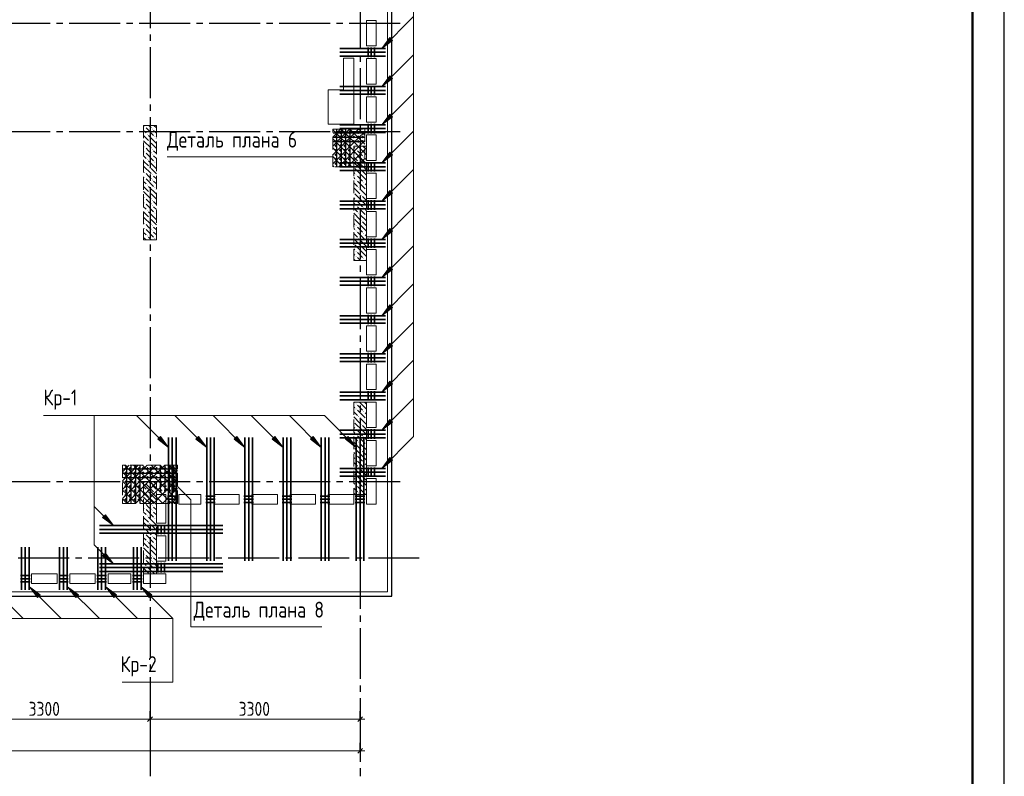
# Model space of a CAD drawing. Header units: millimetres. Extents: x 0 to 61017, y 0 to 42000.
# Tile 20 of 21: x 43932 to 59400, y 16970 to 28862. Entities that reach past the tile are written whole.
import ezdxf

# ---------------------------------------------------------------- set-up
doc = ezdxf.new("R2010")
doc.units = ezdxf.units.MM
doc.linetypes.add('______2', pattern=[270, 200, -70])
doc.linetypes.add('______5', pattern=[1100, 800, -100, 100, -100])
for name, color, linetype, lineweight in [('S1 Стержни арматуры фон', 7, 'Continuous', 25), ('Standard', 7, 'Continuous', 25), ('Вспомогательная арматура', 7, 'Continuous', 25), ('ЖБ Пилон', 180, 'Continuous', 25), ('Оси', 40, '______5', 18), ('Позиционная метка номер позиции', 7, 'Continuous', 13), ('Поперечная арматура', 7, 'Continuous', 25), ('Поперечное армирование AW фон', 7, 'Continuous', 25), ('Примечания', 7, 'Continuous', 25)]:
    doc.layers.add(name, color=color, linetype=linetype, lineweight=lineweight)
doc.layers.add('ЖБ Перекрытие верхний уровень', color=7, linetype='Continuous', lineweight=25, true_color=0xe0e0ff)
doc.styles.add('GOST 2.304-81', font='txt')

msp = doc.modelspace()

# ---------------------------------------------------------------- hatches: boundary and pattern name
at = {"layer": 'ЖБ Пилон', "linetype": 'Continuous', "lineweight": 18, "transparency": 33554687}
for points in [[(45890, 27183), (45897, 27190), (45903, 27183), (45897, 27177)], [(45930, 27063), (45937, 27070), (45943, 27063), (45937, 27057)], [(46010, 27143), (46017, 27150), (46023, 27143), (46017, 27137)], [(45970, 26943), (45977, 26950), (45983, 26943), (45977, 26937)], [(46050, 27023), (46057, 27030), (46063, 27023), (46057, 27017)], [(45890, 26863), (45897, 26870), (45903, 26863), (45897, 26857)], [(45890, 26783), (45897, 26790), (45903, 26783), (45897, 26777)], [(46010, 26823), (46017, 26830), (46023, 26823), (46017, 26817)], [(49210, 26823), (49217, 26830), (49223, 26823), (49217, 26817)], [(45930, 26663), (45937, 26670), (45943, 26663), (45937, 26657)], [(46010, 26743), (46017, 26750), (46023, 26743), (46017, 26737)], [(46050, 26623), (46057, 26630), (46063, 26623), (46057, 26617)], [(49210, 26743), (49217, 26750), (49223, 26743), (49217, 26737)], [(49250, 26623), (49257, 26630), (49263, 26623), (49257, 26617)], [(49330, 26703), (49337, 26710), (49343, 26703), (49337, 26697)], [(45890, 26463), (45897, 26470), (45903, 26463), (45897, 26457)], [(45970, 26543), (45977, 26550), (45983, 26543), (45977, 26537)], [(49180, 26547), (49183, 26543), (49180, 26540)], [(49290, 26503), (49297, 26510), (49303, 26503), (49297, 26497)], [(49370, 26583), (49377, 26590), (49380, 26587), (49380, 26580), (49377, 26577)], [(45890, 26383), (45897, 26390), (45903, 26383), (45897, 26377)], [(46010, 26423), (46017, 26430), (46023, 26423), (46017, 26417)], [(46010, 26343), (46017, 26350), (46023, 26343), (46017, 26337)], [(49210, 26423), (49217, 26430), (49223, 26423), (49217, 26417)], [(49210, 26343), (49217, 26350), (49223, 26343), (49217, 26337)], [(49330, 26303), (49337, 26310), (49343, 26303), (49337, 26297)], [(45930, 26263), (45937, 26270), (45943, 26263), (45937, 26257)], [(45970, 26143), (45977, 26150), (45983, 26143), (45977, 26137)], [(46050, 26223), (46057, 26230), (46063, 26223), (46057, 26217)], [(49180, 26147), (49183, 26143), (49180, 26140)], [(49250, 26223), (49257, 26230), (49263, 26223), (49257, 26217)], [(49370, 26183), (49377, 26190), (49380, 26187), (49380, 26180), (49377, 26177)], [(45890, 26063), (45897, 26070), (45903, 26063), (45897, 26057)], [(45890, 25983), (45897, 25990), (45903, 25983), (45897, 25977)], [(46010, 26023), (46017, 26030), (46023, 26023), (46017, 26017)], [(49210, 26023), (49217, 26030), (49223, 26023), (49217, 26017)], [(49290, 26103), (49297, 26110), (49303, 26103), (49297, 26097)], [(45930, 25863), (45937, 25870), (45943, 25863), (45937, 25857)], [(46010, 25943), (46017, 25950), (46023, 25943), (46017, 25937)], [(49210, 25943), (49217, 25950), (49223, 25943), (49217, 25937)], [(49330, 25903), (49337, 25910), (49343, 25903), (49337, 25897)], [(45970, 25743), (45977, 25750), (45983, 25743), (45977, 25737)], [(46050, 25823), (46057, 25830), (46063, 25823), (46057, 25817)], [(49180, 25747), (49183, 25743), (49180, 25740)], [(49250, 25823), (49257, 25830), (49263, 25823), (49257, 25817)], [(49290, 25703), (49297, 25710), (49303, 25703), (49297, 25697)], [(49370, 25783), (49377, 25790), (49380, 25787), (49380, 25780), (49377, 25777)], [(45890, 25663), (45897, 25670), (45903, 25663), (45897, 25657)], [(45890, 25583), (45897, 25590), (45903, 25583), (45897, 25577)], [(46010, 25623), (46017, 25630), (46023, 25623), (46017, 25617)], [(46010, 25543), (46017, 25550), (46023, 25543), (46017, 25537)], [(49210, 25623), (49217, 25630), (49223, 25623), (49217, 25617)], [(49210, 25543), (49217, 25550), (49223, 25543), (49217, 25537)], [(45930, 25463), (45937, 25470), (45943, 25463), (45937, 25457)], [(46050, 25423), (46057, 25430), (46063, 25423), (46057, 25417)], [(49250, 25423), (49257, 25430), (49263, 25423), (49257, 25417)], [(49330, 25503), (49337, 25510), (49343, 25503), (49337, 25497)], [(49370, 25383), (49377, 25390), (49380, 25387), (49380, 25380), (49377, 25377)], [(49180, 25347), (49183, 25343), (49180, 25340)], [(49210, 25223), (49217, 25230), (49223, 25223), (49217, 25217)], [(49290, 25303), (49297, 25310), (49303, 25303), (49297, 25297)], [(49210, 25143), (49217, 25150), (49223, 25143), (49217, 25137)], [(49330, 25103), (49337, 25110), (49343, 25103), (49337, 25097)], [(49210, 22823), (49217, 22830), (49223, 22823), (49217, 22817)], [(49210, 22743), (49217, 22750), (49223, 22743), (49217, 22737)], [(49250, 22623), (49257, 22630), (49263, 22623), (49257, 22617)], [(49330, 22703), (49337, 22710), (49343, 22703), (49337, 22697)], [(49370, 22583), (49377, 22590), (49380, 22587), (49380, 22580), (49377, 22577)], [(49180, 22547), (49183, 22543), (49180, 22540)], [(49210, 22423), (49217, 22430), (49223, 22423), (49217, 22417)], [(49290, 22503), (49297, 22510), (49303, 22503), (49297, 22497)], [(49210, 22343), (49217, 22350), (49223, 22343), (49217, 22337)], [(49330, 22303), (49337, 22310), (49343, 22303), (49337, 22297)], [(49180, 22147), (49183, 22143), (49180, 22140)], [(49250, 22223), (49257, 22230), (49263, 22223), (49257, 22217)], [(49370, 22183), (49377, 22190), (49380, 22187), (49380, 22180), (49377, 22177)], [(49210, 22023), (49217, 22030), (49223, 22023), (49217, 22017)], [(49290, 22103), (49297, 22110), (49303, 22103), (49297, 22097)], [(49210, 21943), (49217, 21950), (49223, 21943), (49217, 21937)], [(49250, 21823), (49257, 21830), (49263, 21823), (49257, 21817)], [(49330, 21903), (49337, 21910), (49343, 21903), (49337, 21897)], [(49180, 21747), (49183, 21743), (49180, 21740)], [(49290, 21703), (49297, 21710), (49303, 21703), (49297, 21697)], [(49370, 21783), (49377, 21790), (49380, 21787), (49380, 21780), (49377, 21777)], [(45890, 21583), (45897, 21590), (45903, 21583), (45897, 21577)], [(46010, 21543), (46017, 21550), (46023, 21543), (46017, 21537)], [(49210, 21623), (49217, 21630), (49223, 21623), (49217, 21617)], [(49210, 21543), (49217, 21550), (49223, 21543), (49217, 21537)], [(49330, 21503), (49337, 21510), (49343, 21503), (49337, 21497)], [(45930, 21463), (45937, 21470), (45943, 21463), (45937, 21457)], [(45970, 21343), (45977, 21350), (45983, 21343), (45977, 21337)], [(46050, 21423), (46057, 21430), (46063, 21423), (46057, 21417)], [(49250, 21423), (49257, 21430), (49263, 21423), (49257, 21417)], [(45890, 21263), (45897, 21270), (45903, 21263), (45897, 21257)], [(46010, 21223), (46017, 21230), (46023, 21223), (46017, 21217)], [(45890, 21183), (45897, 21190), (45903, 21183), (45897, 21177)], [(45930, 21063), (45937, 21070), (45943, 21063), (45937, 21057)], [(46010, 21143), (46017, 21150), (46023, 21143), (46017, 21137)], [(45970, 20943), (45977, 20950), (45983, 20943), (45977, 20937)], [(46050, 21023), (46057, 21030), (46063, 21023), (46057, 21017)], [(45890, 20863), (45897, 20870), (45903, 20863), (45897, 20857)], [(45890, 20783), (45897, 20790), (45903, 20783), (45897, 20777)], [(46010, 20823), (46017, 20830), (46023, 20823), (46017, 20817)], [(46010, 20743), (46017, 20750), (46023, 20743), (46017, 20737)], [(45930, 20663), (45937, 20670), (45943, 20663), (45937, 20657)], [(46050, 20623), (46057, 20630), (46063, 20623), (46057, 20617)], [(45890, 20463), (45897, 20470), (45903, 20463), (45897, 20457)], [(45970, 20543), (45977, 20550), (45983, 20543), (45977, 20537)], [(46010, 20423), (46017, 20430), (46023, 20423), (46017, 20417)], [(45890, 20383), (45897, 20390), (45903, 20383), (45897, 20377)], [(45930, 20263), (45937, 20270), (45943, 20263), (45937, 20257)], [(46010, 20343), (46017, 20350), (46023, 20343), (46017, 20337)], [(46050, 20223), (46057, 20230), (46063, 20223), (46057, 20217)]]:
    msp.add_hatch(color=7, dxfattribs=at).paths.add_polyline_path(points, flags=16)
at = {"layer": 'Позиционная метка номер позиции', "linetype": 'Continuous', "lineweight": 13, "transparency": 33554687}
for points in [[(49791, 28537), (49621, 28410), (49749, 28580)], [(49791, 27937), (49621, 27810), (49749, 27980)], [(49791, 27337), (49621, 27210), (49749, 27380)], [(49791, 26737), (49621, 26610), (49749, 26780)], [(49791, 26137), (49621, 26010), (49749, 26180)], [(49791, 25537), (49621, 25410), (49749, 25580)], [(49791, 24937), (49621, 24810), (49749, 24980)], [(49791, 24337), (49621, 24210), (49749, 24380)], [(49791, 23737), (49621, 23610), (49749, 23780)], [(49791, 23137), (49621, 23010), (49749, 23180)], [(49791, 22537), (49621, 22410), (49749, 22580)], [(46143, 22310), (46270, 22140), (46100, 22268)], [(46743, 22310), (46870, 22140), (46700, 22268)], [(47343, 22310), (47470, 22140), (47300, 22268)], [(47943, 22310), (48070, 22140), (47900, 22268)], [(48543, 22310), (48670, 22140), (48500, 22268)], [(49093, 22310), (49220, 22140), (49050, 22268)], [(49093, 22310), (49220, 22140), (49050, 22268)], [(49791, 21937), (49621, 21810), (49749, 21980)], [(49791, 21937), (49621, 21810), (49749, 21980)], [(45278, 21080), (45405, 20910), (45235, 21037)], [(45278, 20480), (45405, 20310), (45235, 20437)], [(45278, 20480), (45405, 20310), (45235, 20437)], [(44212, 19780), (44085, 19950), (44255, 19822)], [(44812, 19780), (44685, 19950), (44855, 19822)], [(45412, 19780), (45285, 19950), (45455, 19822)], [(45967, 19780), (45840, 19950), (46010, 19822)]]:
    msp.add_hatch(color=7, dxfattribs=at).paths.add_polyline_path(points, flags=16)

# ---------------------------------------------------------------- linework, layer by layer
at = {"layer": 'S1 Стержни арматуры фон', "color": 7, "linetype": 'Continuous', "lineweight": 35, "transparency": 33554687}
for p, q in [((49680, 28410), (48960, 28410)), ((49680, 28350), (48960, 28350)), ((49680, 28290), (48960, 28290)), ((49680, 27810), (48960, 27810)), ((49680, 27750), (48960, 27750)), ((49680, 27690), (48960, 27690)), ((49680, 27210), (48960, 27210)), ((49680, 27150), (48960, 27150)), ((49680, 27090), (48960, 27090)), ((49680, 26610), (48960, 26610)), ((49680, 26550), (48960, 26550)), ((49680, 26490), (48960, 26490)), ((49680, 26010), (48960, 26010)), ((49680, 25950), (48960, 25950)), ((49680, 25890), (48960, 25890)), ((49680, 25410), (48960, 25410)), ((49680, 25350), (48960, 25350)), ((49680, 25290), (48960, 25290)), ((49680, 24810), (48960, 24810)), ((49680, 24750), (48960, 24750)), ((49680, 24690), (48960, 24690)), ((49680, 24210), (48960, 24210)), ((49680, 24150), (48960, 24150)), ((49680, 24090), (48960, 24090)), ((49680, 23610), (48960, 23610)), ((49680, 23550), (48960, 23550)), ((49680, 23490), (48960, 23490)), ((49680, 23010), (48960, 23010)), ((49680, 22950), (48960, 22950)), ((49680, 22890), (48960, 22890)), ((46270, 22294), (46270, 20356)), ((46270, 22294), (46270, 20356)), ((46330, 22294), (46330, 20356)), ((46330, 22294), (46330, 20356)), ((46390, 22294), (46390, 20356)), ((46390, 22294), (46390, 20356)), ((46870, 22294), (46870, 20356)), ((46870, 22294), (46870, 20356)), ((46930, 22294), (46930, 20356)), ((46930, 22294), (46930, 20356)), ((46990, 22294), (46990, 20356)), ((46990, 22294), (46990, 20356)), ((47470, 22294), (47470, 20356)), ((47470, 22294), (47470, 20356)), ((47530, 22294), (47530, 20356)), ((47530, 22294), (47530, 20356)), ((47590, 22294), (47590, 20356)), ((47590, 22294), (47590, 20356)), ((48070, 22294), (48070, 20356)), ((48070, 22294), (48070, 20356)), ((48130, 22294), (48130, 20356)), ((48130, 22294), (48130, 20356)), ((48190, 22294), (48190, 20356)), ((48190, 22294), (48190, 20356)), ((48670, 22294), (48670, 20356)), ((48670, 22294), (48670, 20356)), ((48730, 22294), (48730, 20356)), ((48730, 22294), (48730, 20356)), ((48790, 22294), (48790, 20356)), ((48790, 22294), (48790, 20356)), ((49680, 22410), (48960, 22410)), ((49680, 22350), (48960, 22350)), ((49680, 22290), (48960, 22290)), ((49220, 22294), (49220, 20356)), ((49220, 22294), (49220, 20356)), ((49280, 22294), (49280, 20356)), ((49280, 22294), (49280, 20356)), ((49340, 22294), (49340, 20356)), ((49340, 22294), (49340, 20356)), ((49680, 21810), (48960, 21810)), ((49680, 21750), (48960, 21750)), ((49680, 21690), (48960, 21690)), ((45186, 20910), (47124, 20910)), ((45186, 20910), (47124, 20910)), ((45186, 20850), (47124, 20850)), ((45186, 20850), (47124, 20850)), ((45186, 20790), (47124, 20790)), ((45186, 20790), (47124, 20790)), ((43960, 19900), (43960, 20572)), ((44020, 19900), (44020, 20572)), ((44080, 19900), (44080, 20572)), ((44560, 19900), (44560, 20572)), ((44620, 19900), (44620, 20572)), ((44680, 19900), (44680, 20572)), ((45160, 19900), (45160, 20572)), ((45220, 19900), (45220, 20572)), ((45280, 19900), (45280, 20572)), ((45720, 19900), (45720, 20572)), ((45780, 19900), (45780, 20572)), ((45840, 19900), (45840, 20572)), ((45186, 20310), (47124, 20310)), ((45186, 20310), (47124, 20310)), ((45186, 20250), (47124, 20250)), ((45186, 20250), (47124, 20250)), ((45186, 20190), (47124, 20190)), ((45186, 20190), (47124, 20190))]:
    msp.add_line(p, q, dxfattribs=at)
at = {"layer": 'Standard', "color": 251, "linetype": 'Continuous', "lineweight": -3, "true_color": 0x656565, "transparency": 33554687}
for p, q in [((45980, 17870), (45980, 17995)), ((49280, 17870), (49280, 17995)), ((45980, 17870), (45980, 17745)), ((45980, 17870), (45980, 17418)), ((49280, 17870), (49280, 17745)), ((49280, 17870), (49280, 17418)), ((49280, 17370), (49280, 17495)), ((49280, 17370), (49280, 17245)), ((49280, 17370), (49280, 17320))]:
    msp.add_line(p, q, dxfattribs=at)
at = {"layer": 'Standard', "color": 7, "linetype": 'Continuous', "lineweight": 13, "transparency": 33554687}
for p, q in [((42680, 17870), (45980, 17870)), ((45980, 17870), (49280, 17870)), ((49280, 17870), (49355, 17870)), ((49280, 17370), (7200, 17370)), ((49280, 17370), (49355, 17370))]:
    msp.add_line(p, q, dxfattribs=at)
at = {"layer": 'Standard', "color": 7, "linetype": 'Continuous', "lineweight": 25, "transparency": 33554687}
for p, q in [((45942, 17833), (46017, 17907)), ((49242, 17833), (49317, 17907)), ((49317, 17407), (49242, 17333))]:
    msp.add_line(p, q, dxfattribs=at)
at = {"layer": 'Standard', "color": 7, "linetype": 'Continuous', "lineweight": 13, "transparency": 33554687}
msp.add_lwpolyline([(0, 0), (59400, 0), (59400, 42000), (0, 42000), (0, 0)], close=True, dxfattribs=at)
at = {"layer": 'Standard', "color": 7, "linetype": 'Continuous', "lineweight": -3, "transparency": 33554687}
msp.add_lwpolyline([(0, 42000), (0, 0), (59400, 0), (59400, 42000), (0, 42000)], dxfattribs=at)
at = {"layer": 'Standard', "color": 7, "linetype": 'Continuous', "lineweight": 25, "transparency": 33554687}
msp.add_lwpolyline([(0, 42000), (0, 0), (59400, 0), (59400, 42000), (0, 42000)], dxfattribs=at)
at = {"layer": 'Standard', "color": 7, "linetype": 'Continuous', "lineweight": 13, "transparency": 33554687}
msp.add_lwpolyline([(59400, 42000), (0, 42000), (0, 0), (59400, 0), (59400, 42000)], dxfattribs=at)
at = {"layer": 'Standard', "color": 7, "linetype": 'Continuous', "lineweight": 50, "transparency": 33554687}
msp.add_lwpolyline([(2000, 41500), (58900, 41500), (58900, 500), (2000, 500), (2000, 41500)], close=True, dxfattribs=at)
at = {"layer": 'Standard', "color": 254, "linetype": 'Continuous', "lineweight": 25, "true_color": 0xc4c4ff, "transparency": 33554687}
msp.add_lwpolyline([(7025, 19800), (49780, 19800), (49780, 35644), (7025, 35644), (7025, 19800)], dxfattribs=at)
at = {"layer": 'Вспомогательная арматура', "color": 7, "linetype": 'Continuous', "lineweight": 25, "transparency": 33554687}
for p, q in [((49350, 27080), (48855, 27080)), ((48910, 27135), (48910, 26555)), ((48980, 27135), (48980, 26555)), ((49050, 27135), (49050, 26555)), ((49120, 27135), (49120, 26555)), ((49350, 27010), (48855, 27010)), ((49350, 26940), (48855, 26940)), ((45610, 21855), (45610, 21265)), ((45680, 21855), (45680, 21265)), ((45750, 21855), (45750, 21265)), ((45820, 21855), (45820, 21265)), ((46140, 21855), (46140, 21430)), ((46210, 21855), (46210, 21430)), ((46280, 21855), (46280, 21430)), ((46350, 21855), (46350, 21430)), ((46405, 21800), (45555, 21800)), ((46405, 21730), (45555, 21730)), ((46405, 21660), (45555, 21660))]:
    msp.add_line(p, q, dxfattribs=at)
at = {"layer": 'ЖБ Перекрытие верхний уровень', "color": 7, "linetype": 'Continuous', "lineweight": 18, "transparency": 33554687}
for p, q in [((49710, 19870), (49710, 34830)), ((49380, 28850), (49530, 28850)), ((49380, 28450), (49380, 28850)), ((49530, 28850), (49530, 28450)), ((49530, 28450), (49380, 28450)), ((49180, 28260), (49020, 28260)), ((49020, 28260), (49020, 27760)), ((49180, 27760), (49180, 28260)), ((49380, 28250), (49530, 28250)), ((49380, 27850), (49380, 28250)), ((49530, 28250), (49530, 27850)), ((49530, 27850), (49380, 27850)), ((49020, 27760), (48780, 27760)), ((48780, 27760), (48780, 27220)), ((49180, 27220), (49180, 27760)), ((49380, 27250), (49380, 27650)), ((49380, 27650), (49530, 27650)), ((49530, 27650), (49530, 27250)), ((49530, 27250), (49380, 27250)), ((48780, 27220), (49180, 27220)), ((49380, 26650), (49380, 27050)), ((49380, 27050), (49530, 27050)), ((49530, 27050), (49530, 26650)), ((49530, 26650), (49380, 26650)), ((49380, 26450), (49530, 26450)), ((49380, 26050), (49380, 26450)), ((49530, 26450), (49530, 26050)), ((49530, 26050), (49380, 26050)), ((49380, 25450), (49380, 25850)), ((49380, 25850), (49530, 25850)), ((49530, 25850), (49530, 25450)), ((49530, 25450), (49380, 25450)), ((49380, 25250), (49530, 25250)), ((49380, 24850), (49380, 25250)), ((49530, 25250), (49530, 24850)), ((49530, 24850), (49380, 24850)), ((49380, 24650), (49530, 24650)), ((49380, 24250), (49380, 24650)), ((49530, 24650), (49530, 24250)), ((49530, 24250), (49380, 24250)), ((49380, 23650), (49380, 24050)), ((49380, 24050), (49530, 24050)), ((49530, 24050), (49530, 23650)), ((49530, 23650), (49380, 23650)), ((49380, 23450), (49530, 23450)), ((49380, 23050), (49380, 23450)), ((49530, 23450), (49530, 23050)), ((49530, 23050), (49380, 23050)), ((49380, 22450), (49380, 22850)), ((49380, 22850), (49530, 22850)), ((49530, 22850), (49530, 22450)), ((49530, 22450), (49380, 22450)), ((49380, 22250), (49530, 22250)), ((49380, 21850), (49380, 22250)), ((49530, 22250), (49530, 21850)), ((49530, 21850), (49380, 21850)), ((49380, 21650), (49530, 21650)), ((49380, 21250), (49380, 21650)), ((49530, 21650), (49530, 21250)), ((46080, 20950), (46080, 21400)), ((46080, 21400), (46230, 21400)), ((46230, 21400), (46230, 20950)), ((46430, 21400), (46780, 21400)), ((46430, 21250), (46430, 21400)), ((46780, 21400), (46780, 21250)), ((46980, 21400), (47380, 21400)), ((46980, 21250), (46980, 21400)), ((47380, 21400), (47380, 21250)), ((47580, 21400), (47980, 21400)), ((47580, 21250), (47580, 21400)), ((47980, 21400), (47980, 21250)), ((48180, 21400), (48580, 21400)), ((48180, 21250), (48180, 21400)), ((48580, 21400), (48580, 21250)), ((48780, 21400), (49180, 21400)), ((48780, 21250), (48780, 21400)), ((49180, 21400), (49180, 21250)), ((46780, 21250), (46430, 21250)), ((47380, 21250), (46980, 21250)), ((47980, 21250), (47580, 21250)), ((48580, 21250), (48180, 21250)), ((49180, 21250), (48780, 21250)), ((49530, 21250), (49380, 21250)), ((46230, 20950), (46080, 20950)), ((46080, 20750), (46230, 20750)), ((46080, 20350), (46080, 20750)), ((46230, 20750), (46230, 20350)), ((46230, 20350), (46080, 20350)), ((44120, 20150), (44520, 20150)), ((44120, 20000), (44120, 20150)), ((44520, 20150), (44520, 20000)), ((44720, 20150), (45120, 20150)), ((44720, 20000), (44720, 20150)), ((45120, 20150), (45120, 20000)), ((45320, 20150), (45680, 20150)), ((45320, 20000), (45320, 20150)), ((45680, 20150), (45680, 20000)), ((45880, 20150), (46230, 20150)), ((45880, 20000), (45880, 20150)), ((46230, 20150), (46230, 20000)), ((44520, 20000), (44120, 20000)), ((45120, 20000), (44720, 20000)), ((45680, 20000), (45320, 20000)), ((46230, 20000), (45880, 20000)), ((28240, 19870), (49710, 19870))]:
    msp.add_line(p, q, dxfattribs=at)
at = {"layer": 'ЖБ Пилон', "color": 253, "linetype": '______2', "lineweight": 13, "true_color": 0xa0a0a0, "transparency": 33554687}
for p, q in [((45880, 27200), (45880, 25400)), ((46080, 27200), (45880, 27200)), ((46080, 25400), (46080, 27200)), ((49180, 26875), (49180, 25075)), ((49380, 26875), (49180, 26875)), ((49380, 25075), (49380, 26875)), ((45880, 25400), (46080, 25400)), ((49180, 25075), (49380, 25075)), ((49180, 22850), (49180, 21400)), ((49380, 22850), (49180, 22850)), ((49380, 21400), (49380, 22850)), ((45880, 21600), (45880, 20150)), ((46080, 21600), (45880, 21600)), ((46080, 20150), (46080, 21600)), ((49180, 21400), (49380, 21400)), ((45880, 20150), (46080, 20150))]:
    msp.add_line(p, q, dxfattribs=at)
at = {"layer": 'ЖБ Пилон', "color": 9, "linetype": 'Continuous', "lineweight": 18, "true_color": 0xc7c7c7, "transparency": 33554687}
for p, q in [((45880, 27120), (45917, 27083)), ((45917, 27163), (46037, 27043)), ((45997, 27163), (45960, 27200)), ((46037, 27123), (46080, 27080)), ((46040, 27200), (46080, 27160)), ((45880, 27040), (45957, 26963)), ((45880, 26960), (45997, 26843)), ((45957, 27043), (46077, 26923)), ((46080, 26840), (45997, 26923)), ((46080, 27000), (46077, 27003)), ((45957, 26803), (45917, 26843)), ((45917, 26763), (46037, 26643)), ((45997, 26763), (45957, 26803)), ((46037, 26803), (46080, 26760)), ((49180, 26860), (49197, 26843)), ((49197, 26763), (49180, 26780)), ((49237, 26803), (49317, 26723)), ((49317, 26803), (49245, 26875)), ((49317, 26803), (49380, 26740)), ((49325, 26875), (49380, 26820)), ((45880, 26720), (45917, 26683)), ((45880, 26640), (45957, 26563)), ((45957, 26643), (46077, 26523)), ((46037, 26723), (46080, 26680)), ((49180, 26700), (49237, 26643)), ((49180, 26620), (49277, 26523)), ((49237, 26723), (49357, 26603)), ((49380, 26660), (49357, 26683)), ((45880, 26560), (45997, 26443)), ((46080, 26440), (45997, 26523)), ((46080, 26600), (46077, 26603)), ((49180, 26460), (49197, 26443)), ((49317, 26403), (49197, 26523)), ((49380, 26500), (49277, 26603)), ((49317, 26483), (49380, 26420)), ((45880, 26320), (45917, 26283)), ((45957, 26403), (45917, 26443)), ((45917, 26363), (46037, 26243)), ((45997, 26363), (45957, 26403)), ((46037, 26403), (46080, 26360)), ((46037, 26323), (46080, 26280)), ((49197, 26363), (49180, 26380)), ((49180, 26300), (49237, 26243)), ((49237, 26403), (49317, 26323)), ((49237, 26323), (49357, 26203)), ((49317, 26403), (49380, 26340)), ((45880, 26240), (45957, 26163)), ((45880, 26160), (45997, 26043)), ((45957, 26243), (46077, 26123)), ((46080, 26200), (46077, 26203)), ((49180, 26220), (49277, 26123)), ((49380, 26100), (49277, 26203)), ((49380, 26260), (49357, 26283)), ((45957, 26003), (45917, 26043)), ((45997, 25963), (45957, 26003)), ((46080, 26040), (45997, 26123)), ((46037, 26003), (46080, 25960)), ((49180, 26060), (49197, 26043)), ((49317, 26003), (49197, 26123)), ((49237, 26003), (49317, 25923)), ((49317, 26083), (49380, 26020)), ((49317, 26003), (49380, 25940)), ((45880, 25920), (45917, 25883)), ((45880, 25840), (45957, 25763)), ((45917, 25963), (46037, 25843)), ((45957, 25843), (46077, 25723)), ((46037, 25923), (46080, 25880)), ((49197, 25963), (49180, 25980)), ((49180, 25900), (49237, 25843)), ((49237, 25923), (49357, 25803)), ((49380, 25860), (49357, 25883)), ((45880, 25760), (45997, 25643)), ((46080, 25640), (45997, 25723)), ((46080, 25800), (46077, 25803)), ((49180, 25820), (49277, 25723)), ((49317, 25603), (49197, 25723)), ((49380, 25700), (49277, 25803)), ((49317, 25683), (49380, 25620)), ((45957, 25603), (45917, 25643)), ((45917, 25563), (46037, 25443)), ((45997, 25563), (45957, 25603)), ((46037, 25603), (46080, 25560)), ((46037, 25523), (46080, 25480)), ((49180, 25660), (49197, 25643)), ((49197, 25563), (49180, 25580)), ((49237, 25603), (49317, 25523)), ((49237, 25523), (49357, 25403)), ((49317, 25603), (49380, 25540)), ((45880, 25520), (45917, 25483)), ((45880, 25440), (45920, 25400)), ((45957, 25443), (46000, 25400)), ((46080, 25400), (46077, 25403)), ((49180, 25500), (49237, 25443)), ((49180, 25420), (49277, 25323)), ((49380, 25300), (49277, 25403)), ((49380, 25460), (49357, 25483)), ((49180, 25260), (49197, 25243)), ((49317, 25203), (49197, 25323)), ((49317, 25283), (49380, 25220)), ((49197, 25163), (49180, 25180)), ((49180, 25100), (49205, 25075)), ((49237, 25203), (49317, 25123)), ((49237, 25123), (49285, 25075)), ((49317, 25203), (49380, 25140)), ((49365, 25075), (49357, 25083)), ((49197, 22763), (49180, 22780)), ((49190, 22850), (49197, 22843)), ((49237, 22803), (49317, 22723)), ((49317, 22803), (49270, 22850)), ((49317, 22803), (49380, 22740)), ((49350, 22850), (49380, 22820)), ((49180, 22700), (49237, 22643)), ((49180, 22620), (49277, 22523)), ((49237, 22723), (49357, 22603)), ((49380, 22500), (49277, 22603)), ((49380, 22660), (49357, 22683)), ((49180, 22460), (49197, 22443)), ((49317, 22403), (49197, 22523)), ((49317, 22483), (49380, 22420)), ((49197, 22363), (49180, 22380)), ((49180, 22300), (49237, 22243)), ((49237, 22403), (49317, 22323)), ((49237, 22323), (49357, 22203)), ((49317, 22403), (49380, 22340)), ((49380, 22260), (49357, 22283)), ((49180, 22220), (49277, 22123)), ((49317, 22003), (49197, 22123)), ((49380, 22100), (49277, 22203)), ((49180, 22060), (49197, 22043)), ((49197, 21963), (49180, 21980)), ((49237, 22003), (49317, 21923)), ((49317, 22083), (49380, 22020)), ((49317, 22003), (49380, 21940)), ((49180, 21900), (49237, 21843)), ((49180, 21820), (49277, 21723)), ((49237, 21923), (49357, 21803)), ((49380, 21860), (49357, 21883)), ((49180, 21660), (49197, 21643)), ((49317, 21603), (49197, 21723)), ((49380, 21700), (49277, 21803)), ((49317, 21683), (49380, 21620)), ((45880, 21520), (45917, 21483)), ((45917, 21563), (46037, 21443)), ((45997, 21563), (45960, 21600)), ((46037, 21523), (46080, 21480)), ((46040, 21600), (46080, 21560)), ((49197, 21563), (49180, 21580)), ((49180, 21500), (49237, 21443)), ((49237, 21603), (49317, 21523)), ((49237, 21523), (49357, 21403)), ((49317, 21603), (49380, 21540)), ((45880, 21440), (45957, 21363)), ((45880, 21360), (45997, 21243)), ((45957, 21443), (46077, 21323)), ((46080, 21400), (46077, 21403)), ((49180, 21420), (49200, 21400)), ((49280, 21400), (49277, 21403)), ((49380, 21460), (49357, 21483)), ((45957, 21203), (45917, 21243)), ((45997, 21163), (45957, 21203)), ((46080, 21240), (45997, 21323)), ((46037, 21203), (46080, 21160)), ((45880, 21120), (45917, 21083)), ((45880, 21040), (45957, 20963)), ((45917, 21163), (46037, 21043)), ((45957, 21043), (46077, 20923)), ((46037, 21123), (46080, 21080)), ((45880, 20960), (45997, 20843)), ((46080, 20840), (45997, 20923)), ((46080, 21000), (46077, 21003)), ((45957, 20803), (45917, 20843)), ((45917, 20763), (46037, 20643)), ((45997, 20763), (45957, 20803)), ((46037, 20803), (46080, 20760)), ((45880, 20720), (45917, 20683)), ((45880, 20640), (45957, 20563)), ((45957, 20643), (46077, 20523)), ((46037, 20723), (46080, 20680)), ((46080, 20600), (46077, 20603)), ((45880, 20560), (45997, 20443)), ((45957, 20403), (45917, 20443)), ((46080, 20440), (45997, 20523)), ((45880, 20320), (45917, 20283)), ((45917, 20363), (46037, 20243)), ((45997, 20363), (45957, 20403)), ((46037, 20403), (46080, 20360)), ((46037, 20323), (46080, 20280)), ((45880, 20240), (45957, 20163)), ((45880, 20160), (45890, 20150)), ((45957, 20243), (46050, 20150)), ((46080, 20200), (46077, 20203))]:
    msp.add_line(p, q, dxfattribs=at)
at = {"layer": 'Оси', "color": 8, "linetype": '______5', "lineweight": -3, "transparency": 33554687}
for p, q in [((49280, 35800), (49280, 16970)), ((45980, 35030), (45980, 16970)), ((49910, 28800), (4600, 28800)), ((49910, 27100), (4600, 27100)), ((49910, 21600), (4600, 21600)), ((50210, 20400), (4600, 20400))]:
    msp.add_line(p, q, dxfattribs=at)
at = {"layer": 'Позиционная метка номер позиции', "color": 7, "linetype": 'Continuous', "lineweight": 13, "transparency": 33554687}
for p, q in [((49621, 28410), (50121, 28910)), ((49621, 28410), (49749, 28580)), ((49791, 28537), (49621, 28410)), ((49749, 28580), (49791, 28537)), ((49770, 28558), (49781, 28569)), ((49621, 28410), (49621, 28410)), ((49621, 28410), (49621, 28410)), ((49621, 28410), (49621, 28410)), ((49621, 27810), (50121, 28310)), ((49621, 27810), (49749, 27980)), ((49791, 27937), (49621, 27810)), ((49749, 27980), (49791, 27937)), ((49770, 27958), (49781, 27969)), ((49621, 27810), (49621, 27810)), ((49621, 27810), (49621, 27810)), ((49621, 27810), (49621, 27810)), ((49621, 27210), (50121, 27710)), ((49621, 27210), (49749, 27380)), ((49749, 27380), (49791, 27337)), ((49791, 27337), (49621, 27210)), ((49770, 27358), (49781, 27369)), ((49621, 27210), (49621, 27210)), ((49621, 27210), (49621, 27210)), ((49621, 27210), (49621, 27210)), ((49621, 26610), (50121, 27110)), ((49621, 26610), (49749, 26780)), ((49749, 26780), (49791, 26737)), ((49770, 26758), (49781, 26769)), ((49791, 26737), (49621, 26610)), ((49621, 26610), (49621, 26610)), ((49621, 26610), (49621, 26610)), ((49621, 26610), (49621, 26610)), ((49621, 26010), (50121, 26510)), ((49621, 26010), (49749, 26180)), ((49749, 26180), (49791, 26137)), ((49770, 26158), (49781, 26169)), ((49791, 26137), (49621, 26010)), ((49621, 26010), (49621, 26010)), ((49621, 26010), (49621, 26010)), ((49621, 26010), (49621, 26010)), ((49621, 25410), (50121, 25910)), ((49621, 25410), (49749, 25580)), ((49791, 25537), (49621, 25410)), ((49749, 25580), (49791, 25537)), ((49770, 25558), (49781, 25569)), ((49621, 25410), (49621, 25410)), ((49621, 25410), (49621, 25410)), ((49621, 25410), (49621, 25410)), ((49621, 24810), (50121, 25310)), ((49621, 24810), (49749, 24980)), ((49791, 24937), (49621, 24810)), ((49749, 24980), (49791, 24937)), ((49770, 24958), (49781, 24969)), ((49621, 24810), (49621, 24810)), ((49621, 24810), (49621, 24810)), ((49621, 24810), (49621, 24810)), ((49621, 24210), (50121, 24710)), ((49621, 24210), (49749, 24380)), ((49791, 24337), (49621, 24210)), ((49749, 24380), (49791, 24337)), ((49770, 24358), (49781, 24369)), ((49621, 24210), (49621, 24210)), ((49621, 24210), (49621, 24210)), ((49621, 24210), (49621, 24210)), ((49621, 23610), (50121, 24110)), ((49621, 23610), (49749, 23780)), ((49791, 23737), (49621, 23610)), ((49749, 23780), (49791, 23737)), ((49770, 23758), (49781, 23769)), ((49621, 23610), (49621, 23610)), ((49621, 23610), (49621, 23610)), ((49621, 23610), (49621, 23610)), ((49621, 23010), (50121, 23510)), ((49621, 23010), (49749, 23180)), ((49791, 23137), (49621, 23010)), ((49749, 23180), (49791, 23137)), ((49770, 23158), (49781, 23169)), ((49621, 23010), (49621, 23010)), ((49621, 23010), (49621, 23010)), ((49621, 23010), (49621, 23010)), ((49621, 22410), (50121, 22910)), ((46270, 22140), (45770, 22640)), ((46870, 22140), (46370, 22640)), ((47470, 22140), (46970, 22640)), ((48070, 22140), (47570, 22640)), ((48670, 22140), (48170, 22640)), ((49220, 22140), (48720, 22640)), ((49621, 22410), (49749, 22580)), ((49791, 22537), (49621, 22410)), ((49749, 22580), (49791, 22537)), ((49770, 22558), (49781, 22569)), ((46100, 22268), (46143, 22310)), ((46122, 22289), (46111, 22300)), ((46143, 22310), (46270, 22140)), ((46700, 22268), (46743, 22310)), ((46722, 22289), (46711, 22300)), ((46743, 22310), (46870, 22140)), ((47300, 22268), (47343, 22310)), ((47322, 22289), (47311, 22300)), ((47343, 22310), (47470, 22140)), ((47900, 22268), (47943, 22310)), ((47922, 22289), (47911, 22300)), ((47943, 22310), (48070, 22140)), ((48500, 22268), (48543, 22310)), ((48522, 22289), (48511, 22300)), ((48543, 22310), (48670, 22140)), ((49050, 22268), (49093, 22310)), ((49050, 22268), (49093, 22310)), ((49072, 22289), (49061, 22300)), ((49072, 22289), (49061, 22300)), ((49093, 22310), (49220, 22140)), ((49093, 22310), (49220, 22140)), ((49621, 22410), (49621, 22410)), ((49621, 22410), (49621, 22410)), ((49621, 22410), (49621, 22410)), ((49621, 21810), (50121, 22310)), ((46270, 22140), (46100, 22268)), ((46270, 22140), (46270, 22140)), ((46270, 22140), (46270, 22140)), ((46270, 22140), (46270, 22140)), ((46870, 22140), (46700, 22268)), ((46870, 22140), (46870, 22140)), ((46870, 22140), (46870, 22140)), ((46870, 22140), (46870, 22140)), ((47470, 22140), (47300, 22268)), ((47470, 22140), (47470, 22140)), ((47470, 22140), (47470, 22140)), ((47470, 22140), (47470, 22140)), ((48070, 22140), (47900, 22268)), ((48070, 22140), (48070, 22140)), ((48070, 22140), (48070, 22140)), ((48070, 22140), (48070, 22140)), ((48670, 22140), (48500, 22268)), ((48670, 22140), (48670, 22140)), ((48670, 22140), (48670, 22140)), ((48670, 22140), (48670, 22140)), ((49220, 22140), (49050, 22268)), ((49220, 22140), (49050, 22268)), ((49220, 22140), (49220, 22140)), ((49220, 22140), (49220, 22140)), ((49220, 22140), (49220, 22140)), ((49220, 22140), (49220, 22140)), ((49220, 22140), (49220, 22140)), ((49220, 22140), (49220, 22140)), ((49621, 21810), (49749, 21980)), ((49621, 21810), (49749, 21980)), ((49749, 21980), (49791, 21937)), ((49749, 21980), (49791, 21937)), ((49770, 21958), (49781, 21969)), ((49770, 21958), (49781, 21969)), ((49791, 21937), (49621, 21810)), ((49791, 21937), (49621, 21810)), ((49621, 21810), (49621, 21810)), ((49621, 21810), (49621, 21810)), ((49621, 21810), (49621, 21810)), ((49621, 21810), (49621, 21810)), ((49621, 21810), (49621, 21810)), ((49621, 21810), (49621, 21810)), ((45405, 20910), (45105, 21210)), ((45235, 21037), (45278, 21080)), ((45405, 20910), (45235, 21037)), ((45257, 21058), (45246, 21069)), ((45278, 21080), (45405, 20910)), ((45405, 20910), (45405, 20910)), ((45405, 20910), (45405, 20910)), ((45405, 20910), (45405, 20910)), ((45405, 20310), (45105, 20610)), ((45235, 20437), (45278, 20480)), ((45235, 20437), (45278, 20480)), ((45405, 20310), (45235, 20437)), ((45405, 20310), (45235, 20437)), ((45257, 20458), (45246, 20469)), ((45257, 20458), (45246, 20469)), ((45278, 20480), (45405, 20310)), ((45278, 20480), (45405, 20310)), ((45405, 20310), (45405, 20310)), ((45405, 20310), (45405, 20310)), ((45405, 20310), (45405, 20310)), ((45405, 20310), (45405, 20310)), ((45405, 20310), (45405, 20310)), ((45405, 20310), (45405, 20310)), ((44085, 19950), (44085, 19950)), ((44085, 19950), (44085, 19950)), ((44085, 19950), (44085, 19950)), ((44085, 19950), (44255, 19822)), ((44212, 19780), (44085, 19950)), ((44255, 19822), (44212, 19780)), ((44233, 19801), (44244, 19791)), ((44685, 19950), (44685, 19950)), ((44685, 19950), (44685, 19950)), ((44685, 19950), (44685, 19950)), ((44685, 19950), (44855, 19822)), ((44812, 19780), (44685, 19950)), ((44855, 19822), (44812, 19780)), ((44833, 19801), (44844, 19791)), ((45285, 19950), (45285, 19950)), ((45285, 19950), (45285, 19950)), ((45285, 19950), (45285, 19950)), ((45285, 19950), (45455, 19822)), ((45412, 19780), (45285, 19950)), ((45455, 19822), (45412, 19780)), ((45433, 19801), (45444, 19791)), ((45840, 19950), (45840, 19950)), ((45840, 19950), (45840, 19950)), ((45840, 19950), (45840, 19950)), ((45840, 19950), (46010, 19822)), ((45967, 19780), (45840, 19950)), ((46010, 19822), (45967, 19780)), ((45988, 19801), (45999, 19791))]:
    msp.add_line(p, q, dxfattribs=at)
for points in [[(49621, 21810), (50121, 22310), (50121, 35732), (50921, 35732)], [(45405, 20310), (45105, 20610), (45105, 22640), (44305, 22640)], [(49220, 22140), (48720, 22640), (45105, 22640)], [(42320, 19950), (42820, 19450), (46340, 19450)], [(42875, 19950), (43375, 19450), (44175, 19450)], [(43485, 19950), (43985, 19450), (44785, 19450)], [(44085, 19950), (44585, 19450), (45385, 19450)], [(44685, 19950), (45185, 19450), (45985, 19450)], [(45285, 19950), (45785, 19450), (46340, 19450)], [(45840, 19950), (46340, 19450), (46340, 18450), (45540, 18450)]]:
    msp.add_lwpolyline(points, dxfattribs=at)
at = {"layer": 'Поперечная арматура', "color": 7, "linetype": 'Continuous', "lineweight": 50, "transparency": 33554687}
for centre in [(48900, 27090), (48970, 27090), (49040, 27090), (49110, 27090), (49180, 27090), (49250, 27090), (49320, 27090), (48900, 27020), (48900, 26950), (48970, 27020), (48970, 26950), (49040, 27020), (49040, 26950), (49110, 27020), (49110, 26950), (49180, 27020), (49180, 26950), (49250, 27020), (49250, 26950), (49320, 27020), (49320, 26950), (48900, 26880), (48900, 26810), (48970, 26880), (48970, 26810), (49040, 26880), (49040, 26810), (49110, 26880), (49110, 26810), (48900, 26740), (48900, 26670), (48900, 26600), (48970, 26740), (48970, 26670), (48970, 26600), (49040, 26740), (49040, 26670), (49040, 26600), (49110, 26740), (49110, 26670), (49110, 26600), (45600, 21810), (45670, 21810), (45740, 21810), (45810, 21810), (45870, 21810), (45940, 21810), (46010, 21810), (46080, 21810), (46150, 21810), (46220, 21810), (46290, 21810), (46360, 21810), (45600, 21740), (45600, 21670), (45670, 21740), (45670, 21670), (45740, 21740), (45740, 21670), (45810, 21740), (45810, 21670), (45870, 21740), (45870, 21670), (45940, 21740), (45940, 21670), (46010, 21740), (46010, 21670), (46080, 21740), (46080, 21670), (46150, 21740), (46150, 21670), (46220, 21740), (46220, 21670), (46290, 21740), (46290, 21670), (46360, 21740), (46360, 21670), (45600, 21600), (45600, 21530), (45670, 21600), (45670, 21530), (45740, 21600), (45740, 21530), (45810, 21600), (45810, 21530), (46150, 21600), (46150, 21530), (46220, 21600), (46220, 21530), (46290, 21600), (46290, 21530), (46360, 21600), (46360, 21530), (45600, 21460), (45600, 21390), (45670, 21460), (45670, 21390), (45740, 21460), (45740, 21390), (45810, 21460), (45810, 21390), (46150, 21460), (46220, 21460), (46290, 21460), (46360, 21460), (45600, 21320), (45670, 21320), (45740, 21320), (45810, 21320)]:
    msp.add_circle(centre, 5, dxfattribs=at)
at = {"layer": 'Поперечное армирование AW фон', "color": 7, "linetype": 'Continuous', "lineweight": 35, "transparency": 33554687}
for p, q in [((49405, 28425), (49405, 28275)), ((49455, 28425), (49455, 28275)), ((49505, 28425), (49505, 28275)), ((49405, 27825), (49405, 27675)), ((49455, 27825), (49455, 27675)), ((49505, 27825), (49505, 27675)), ((49405, 27225), (49405, 27075)), ((49455, 27225), (49455, 27075)), ((49505, 27225), (49505, 27075)), ((49405, 26625), (49405, 26475)), ((49455, 26625), (49455, 26475)), ((49505, 26625), (49505, 26475)), ((49405, 26025), (49405, 25875)), ((49455, 26025), (49455, 25875)), ((49505, 26025), (49505, 25875)), ((49405, 25425), (49405, 25275)), ((49455, 25425), (49455, 25275)), ((49505, 25425), (49505, 25275)), ((49405, 24825), (49405, 24675)), ((49455, 24825), (49455, 24675)), ((49505, 24825), (49505, 24675)), ((49405, 24225), (49405, 24075)), ((49455, 24225), (49455, 24075)), ((49505, 24225), (49505, 24075)), ((49405, 23625), (49405, 23475)), ((49455, 23625), (49455, 23475)), ((49505, 23625), (49505, 23475)), ((49405, 23025), (49405, 22875)), ((49455, 23025), (49455, 22875)), ((49505, 23025), (49505, 22875)), ((49405, 22425), (49405, 22275)), ((49455, 22425), (49455, 22275)), ((49505, 22425), (49505, 22275)), ((49405, 21825), (49405, 21675)), ((49455, 21825), (49455, 21675)), ((49505, 21825), (49505, 21675)), ((46405, 21375), (46255, 21375)), ((47005, 21375), (46855, 21375)), ((47605, 21375), (47455, 21375)), ((48205, 21375), (48055, 21375)), ((48805, 21375), (48655, 21375)), ((49355, 21375), (49205, 21375)), ((46405, 21325), (46255, 21325)), ((46405, 21275), (46255, 21275)), ((47005, 21325), (46855, 21325)), ((47005, 21275), (46855, 21275)), ((47605, 21325), (47455, 21325)), ((47605, 21275), (47455, 21275)), ((48205, 21325), (48055, 21325)), ((48205, 21275), (48055, 21275)), ((48805, 21325), (48655, 21325)), ((48805, 21275), (48655, 21275)), ((49355, 21325), (49205, 21325)), ((49355, 21275), (49205, 21275)), ((46105, 20775), (46105, 20925)), ((46155, 20775), (46155, 20925)), ((46205, 20775), (46205, 20925)), ((46105, 20175), (46105, 20325)), ((46155, 20175), (46155, 20325)), ((46205, 20175), (46205, 20325)), ((44095, 20125), (43945, 20125)), ((44695, 20125), (44545, 20125)), ((45295, 20125), (45145, 20125)), ((45855, 20125), (45705, 20125)), ((44095, 20075), (43945, 20075)), ((44095, 20025), (43945, 20025)), ((44695, 20075), (44545, 20075)), ((44695, 20025), (44545, 20025)), ((45295, 20075), (45145, 20075)), ((45295, 20025), (45145, 20025)), ((45855, 20075), (45705, 20075)), ((45855, 20025), (45705, 20025))]:
    msp.add_line(p, q, dxfattribs=at)
at = {"layer": 'Примечания', "color": 252, "linetype": 'Continuous', "lineweight": 13, "true_color": 0x8f8f8f, "transparency": 33554687}
for p, q in [((48850, 27016), (48974, 27140)), ((48850, 27130), (48977, 27003)), ((48977, 27003), (49114, 27140)), ((48980, 27140), (49117, 27003)), ((49117, 27003), (49254, 27140)), ((49120, 27140), (49257, 27003)), ((49257, 27003), (49355, 27101)), ((49260, 27140), (49355, 27045)), ((48850, 26876), (48977, 27003)), ((48850, 26736), (49117, 27003)), ((48850, 26596), (49257, 27003)), ((48850, 26990), (49290, 26550)), ((48944, 26550), (49355, 26961)), ((48977, 27003), (49355, 26625)), ((49117, 27003), (49355, 26765)), ((49257, 27003), (49355, 26905)), ((48850, 26850), (49150, 26550)), ((49084, 26550), (49355, 26821)), ((48850, 26710), (49010, 26550)), ((49224, 26550), (49355, 26681)), ((48850, 26570), (48870, 26550)), ((45550, 21756), (45654, 21860)), ((45550, 21616), (45794, 21860)), ((45550, 21476), (45934, 21860)), ((45580, 21860), (46037, 21403)), ((45617, 21403), (46074, 21860)), ((45720, 21860), (46177, 21403)), ((45757, 21403), (46214, 21860)), ((45860, 21860), (46317, 21403)), ((45897, 21403), (46354, 21860)), ((46000, 21860), (46410, 21450)), ((46140, 21860), (46410, 21590)), ((46280, 21860), (46410, 21730)), ((45550, 21750), (45897, 21403)), ((46037, 21403), (46410, 21776)), ((45550, 21610), (45757, 21403)), ((46177, 21403), (46410, 21636)), ((45550, 21470), (45617, 21403)), ((45550, 21336), (45617, 21403)), ((45614, 21260), (45757, 21403)), ((45617, 21403), (45760, 21260)), ((45754, 21260), (45897, 21403)), ((45757, 21403), (45900, 21260)), ((45894, 21260), (46037, 21403)), ((45897, 21403), (46040, 21260)), ((46034, 21260), (46177, 21403)), ((46037, 21403), (46180, 21260)), ((46174, 21260), (46317, 21403)), ((46177, 21403), (46320, 21260)), ((46314, 21260), (46410, 21356)), ((46317, 21403), (46410, 21496)), ((46317, 21403), (46410, 21310)), ((45550, 21330), (45620, 21260))]:
    msp.add_line(p, q, dxfattribs=at)
at = {"layer": 'Примечания', "color": 7, "linetype": '______2', "lineweight": 13, "transparency": 33554687}
for p, q in [((48850, 26550), (48850, 27140)), ((48850, 27140), (49355, 27140)), ((49355, 27140), (49355, 26550)), ((49355, 26550), (48850, 26550)), ((46410, 21860), (45550, 21860)), ((45550, 21860), (45550, 21260)), ((46410, 21260), (46410, 21860)), ((45550, 21260), (46410, 21260))]:
    msp.add_line(p, q, dxfattribs=at)
at = {"layer": 'Примечания', "color": 7, "linetype": 'Continuous', "lineweight": 13, "transparency": 33554687}
msp.add_line((46248, 26709), (48850, 26709), dxfattribs=at)
msp.add_lwpolyline([(46410, 21526), (46622, 21314), (46622, 19321), (48681, 19321)], dxfattribs=at)

# ---------------------------------------------------------------- texts
at = {"layer": 'Standard', "color": 7, "linetype": 'Continuous', "lineweight": 25, "transparency": 33554687, "attachment_point": 7, "style": 'GOST 2.304-81'}
for s, insert, char_height, width in [('Кр-1', (44305, 22732), 250, 675.67), ('Кр-2', (45515, 18541), 250, 728.96), ('3300', (44072, 17920), 220, 641.48), ('3300', (47372, 17920), 220, 641.48)]:
    msp.add_mtext(s, dxfattribs=dict(at, insert=insert, char_height=char_height, width=width))
at = {"layer": 'Примечания', "color": 7, "linetype": 'Continuous', "lineweight": 25, "transparency": 33554687, "char_height": 250, "width": 2150.15, "attachment_point": 7, "style": 'GOST 2.304-81'}
for s, insert in [('Деталь\\~плана\\~6', (46248, 26801)), ('Деталь\\~плана\\~8', (46664, 19413))]:
    msp.add_mtext(s, dxfattribs=dict(at, insert=insert))

doc.saveas('drawing.dxf')
